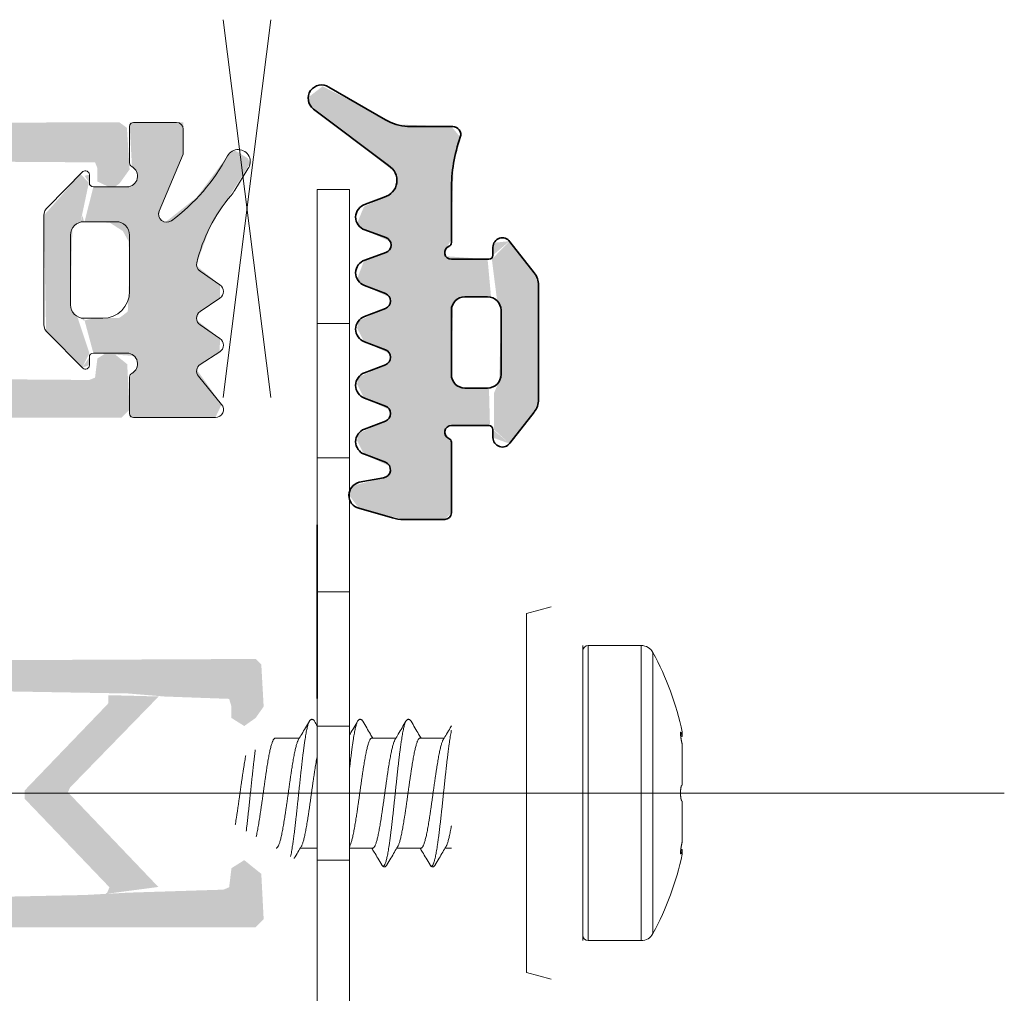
# Model space of a CAD drawing. Header units: millimetres. Extents: x 10199 to 83623, y 33714 to 105138.
# Tile 35 of 41: x 61882 to 61918, y 71080 to 71116. Entities that reach past the tile are written whole.
import ezdxf

# ---------------------------------------------------------------- set-up
doc = ezdxf.new("R2010")
doc.units = ezdxf.units.MM
for name, color, linetype, lineweight, true_color in [('Dimension2', 2, 'Continuous', 9, 0xffff00), ('Gasket', 2, 'Continuous', 9, 0xffff00), ('Hatch gastet', 7, 'Continuous', 9, 0x134c00), ('Hatch plastik', 7, 'Continuous', 9, 0x134c00), ('HatchGasket', 2, 'Continuous', 9, 0xffff00), ('Line', 7, 'Continuous', 9, 0x999999), ('Osevye', 2, 'Continuous', 9, 0xffff00), ('Plastik', 7, 'Continuous', 20, 0x004c00), ('Profile-2', 3, 'Continuous', 35, 0x00ff00), ('Profile_1', 1, 'Continuous', 50, 0xff0000), ('узл_dwg', 7, 'Continuous', 9, 0x767676)]:
    doc.layers.add(name, color=color, linetype=linetype, lineweight=lineweight, true_color=true_color)

# ---------------------------------------------------------------- blocks, each defined once
blk = doc.blocks.new('узл_dwg-3022285-5_14 Примыкание шахты')
at = {"layer": 'Hatch gastet'}
h = blk.add_hatch(color=256, dxfattribs=at)
h.paths.add_polyline_path([(61897.506, 71097.804), (61897.756, 71098.054), (61897.756, 71100.683), (61897.51, 71101.089), (61897.636, 71101.273), (61898.006, 71101.304), (61899.195, 71101.304), (61899.156, 71102.711), (61898.256, 71102.704), (61897.902, 71102.85), (61897.756, 71103.204), (61897.823, 71105.854), (61898.127, 71106.087), (61899.106, 71106.104), (61899.235, 71106.104), (61899.106, 71107.504), (61897.545, 71107.619), (61897.545, 71107.885), (61897.756, 71108.235), (61897.84, 71111.083), (61898.089, 71112.055), (61897.756, 71112.454), (61895.697, 71112.532), (61894.495, 71113.169), (61892.953, 71113.95), (61892.417, 71113.536), (61892.527, 71113.19), (61893.146, 71112.704), (61895.643, 71110.76), (61895.726, 71110.439), (61895.611, 71110.083), (61895.294, 71109.84), (61894.495, 71109.464), (61894.241, 71108.847), (61894.517, 71108.601), (61895.477, 71108.163), (61895.473, 71107.893), (61895.23, 71107.723), (61894.495, 71107.443), (61894.241, 71106.77), (61894.505, 71106.53), (61895.452, 71106.086), (61895.452, 71105.808), (61895.23, 71105.643), (61894.293, 71105.204), (61894.241, 71104.936), (61894.495, 71104.437), (61895.452, 71103.989), (61895.452, 71103.711), (61895.23, 71103.546), (61894.293, 71103.107), (61894.241, 71102.838), (61894.495, 71102.339), (61895.452, 71101.892), (61895.452, 71101.614), (61895.23, 71101.448), (61894.293, 71101.01), (61894.241, 71100.741), (61894.495, 71100.242), (61895.454, 71099.789), (61895.454, 71099.52), (61895.23, 71099.359), (61894.089, 71099.064), (61893.936, 71098.715), (61894.314, 71098.219), (61895.972, 71097.804)])
h.paths.add_polyline_path([(61899.356, 71102.771), (61899.235, 71102.721), (61899.352, 71102.721)])
h.paths.add_polyline_path([(61899.924, 71100.629), (61900.875, 71101.892), (61901.006, 71102.272), (61901.006, 71106.536), (61900.847, 71106.998), (61899.924, 71108.179), (61899.265, 71107.504), (61899.46, 71105.958), (61899.606, 71105.604), (61899.539, 71102.954), (61899.34, 71102.507), (61899.344, 71101.154), (61899.864, 71100.683)])
h.paths.add_polyline_path([(61899.924, 71100.629), (61899.306, 71101.154), (61899.309, 71100.853), (61899.775, 71100.683)])
h.paths.add_polyline_path([(61899.306, 71107.654), (61899.924, 71108.179), (61899.347, 71108.118), (61899.306, 71107.954)])
at = {"layer": 'Hatch plastik'}
h = blk.add_hatch(color=256, dxfattribs=at)
h.paths.add_polyline_path([(61877.556, 71082.604), (61878.725, 71083.55), (61877.499, 71083.199), (61877.549, 71082.676)])
h.paths.add_polyline_path([(61887.053, 71082.604), (61890.456, 71082.604), (61890.756, 71082.904), (61890.668, 71084.592), (61890.032, 71085.104), (61889.556, 71084.804), (61889.468, 71084.092), (61889.256, 71084.004), (61885.713, 71083.892), (61884.078, 71083.804), (61879.765, 71083.712), (61878.725, 71083.523), (61877.556, 71082.604), (61884.785, 71082.604)])
h.paths.add_polyline_path([(61872.385, 71091.387), (61872.689, 71091.154), (61872.756, 71090.704), (61872.756, 71089.704), (61873.256, 71089.204), (61879.785, 71089.221), (61880.156, 71089.704), (61880.223, 71091.154), (61880.302, 71091.415), (61878.927, 71091.496), (61878.956, 71091.154), (61878.868, 71090.492), (61878.656, 71090.404), (61874.044, 71090.492), (61873.956, 71090.704), (61873.956, 71091.586), (61872.506, 71091.402)])
h.paths.add_polyline_path([(61861.056, 71082.604), (61875.356, 71082.666), (61874.021, 71083.587), (61872.256, 71083.804), (61862.406, 71083.871), (61862.173, 71084.175), (61862.156, 71084.304), (61862.156, 71087.055), (61861.866, 71087.682), (61862.156, 71088.204), (61862.223, 71091.154), (61862.527, 71091.387), (61862.656, 71091.404), (61873.256, 71091.512), (61874.256, 71091.739), (61875.356, 71092.604), (61861.056, 71092.604), (61860.756, 71092.304), (61860.678, 71089.518), (61860.405, 71089.426), (61859.556, 71089.604), (61848.651, 71089.564), (61846.549, 71088.311), (61846.29, 71087.863), (61846.29, 71087.345), (61846.549, 71086.897), (61847.317, 71086.414), (61848.937, 71085.604), (61860.156, 71085.707), (61860.622, 71085.738), (61860.756, 71085.487), (61860.756, 71082.904)])
h.paths.add_polyline_path([(61875.356, 71082.666), (61875.356, 71083.275), (61874.187, 71083.55)])
h.paths.add_polyline_path([(61874.068, 71083.608), (61873.956, 71083.871), (61874.068, 71084.735), (61874.256, 71084.804), (61878.868, 71084.716), (61878.956, 71084.504), (61878.949, 71083.621), (61880.406, 71083.871), (61880.173, 71084.175), (61880.156, 71084.804), (61880.156, 71085.504), (61879.656, 71086.004), (61873.127, 71085.987), (61872.756, 71085.504), (61872.689, 71084.054), (61872.61, 71083.793), (61874.021, 71083.614)])
h.paths.add_polyline_path([(61884.857, 71083.844), (61886.829, 71084.104), (61883.455, 71087.638), (61883.541, 71087.816), (61886.841, 71091.205), (61884.967, 71091.254), (61884.967, 71090.954), (61884.707, 71090.68), (61881.844, 71087.703), (61881.844, 71087.392), (61885.006, 71084.092), (61884.92, 71083.892)])
h.paths.add_polyline_path([(61853.964, 71086.404), (61848.801, 71086.481), (61847.166, 71087.526), (61847.244, 71087.816), (61847.306, 71087.864), (61849.015, 71088.804), (61859.955, 71088.726), (61860.41, 71088.446), (61860.72, 71087.876), (61860.715, 71087.293), (61860.405, 71086.755), (61859.867, 71086.445), (61859.556, 71086.404), (61854.356, 71086.404)])
h.paths.add_polyline_path([(61890.032, 71090.104), (61890.456, 71090.404), (61890.756, 71090.828), (61890.668, 71092.392), (61890.456, 71092.604), (61877.556, 71092.542), (61878.891, 71091.621), (61880.656, 71091.404), (61885.713, 71091.316), (61887.053, 71091.204), (61889.468, 71091.116), (61889.556, 71090.828), (61889.556, 71090.404), (61889.892, 71090.192)])
h.paths.add_polyline_path([(61874.187, 71091.658), (61875.413, 71092.009), (61875.356, 71092.604), (61874.256, 71091.714)])
h.paths.add_polyline_path([(61878.725, 71091.658), (61877.556, 71092.542), (61877.556, 71091.933)])
at = {"layer": 'HatchGasket'}
h = blk.add_hatch(color=256, dxfattribs=at)
h.paths.add_polyline_path([(61883.927, 71108.887), (61884.237, 71110.354), (61883.927, 71110.685), (61882.556, 71109.134), (61882.644, 71104.824), (61883.989, 71103.46), (61884.257, 71104.004), (61883.806, 71105.371), (61883.573, 71105.675), (61883.556, 71105.804), (61883.623, 71108.654), (61883.806, 71108.837)])
h.paths.add_polyline_path([(61884.056, 71108.904), (61884.001, 71109.134), (61883.927, 71108.887)])
h.paths.add_polyline_path([(61884.056, 71105.304), (61883.927, 71105.321), (61884.078, 71105.198)])
h.paths.add_polyline_path([(61885.845, 71101.604), (61888.956, 71101.604), (61889.188, 71102.095), (61888.262, 71103.384), (61888.394, 71103.586), (61889.118, 71104.052), (61889.125, 71104.552), (61888.265, 71105.232), (61888.338, 71105.509), (61889.125, 71106.056), (61889.125, 71106.552), (61888.263, 71107.251), (61888.332, 71107.554), (61888.777, 71108.751), (61890.251, 71111.078), (61890.163, 71111.269), (61889.666, 71111.572), (61889.409, 71111.357), (61888.263, 71109.817), (61887.092, 71108.887), (61886.858, 71109.072), (61886.896, 71109.386), (61887.756, 71111.424), (61887.756, 71112.604), (61885.756, 71112.604), (61885.845, 71110.956), (61886.031, 71110.743), (61886.029, 71110.46), (61885.841, 71110.249), (61885.463, 71110.204), (61884.406, 71110.204), (61884.078, 71108.904), (61885.015, 71108.87), (61885.506, 71108.555), (61885.722, 71108.163), (61885.756, 71107.161), (61885.689, 71105.554), (61885.385, 71105.321), (61884.406, 71105.304), (61884.078, 71105.222), (61884.406, 71104.004), (61885.924, 71103.9), (61886.053, 71103.654), (61885.987, 71103.379), (61885.756, 71103.092), (61885.756, 71101.604)])
h.paths.add_polyline_path([(61883.989, 71103.46), (61884.256, 71103.554), (61884.256, 71103.854), (61884.078, 71103.592)])
h.paths.add_polyline_path([(61884.256, 71110.354), (61884.256, 71110.654), (61884.078, 71110.616)])
at = {"layer": 'Plastik', "lineweight": 9}
h = blk.add_hatch(color=256, dxfattribs=at)
h.paths.add_polyline_path([(61865.818, 71103.542), (61866.03, 71103.454), (61866.356, 71103.654), (61866.356, 71103.854), (61866.03, 71103.665)])
h.paths.add_polyline_path([(61870.256, 71093.604), (61870.556, 71093.904), (61870.644, 71101.516), (61870.856, 71101.604), (61872.268, 71101.516), (61872.356, 71101.304), (61872.356, 71093.904), (61872.656, 71093.604), (61873.456, 71093.604), (61873.756, 71093.904), (61873.756, 71097.055), (61873.466, 71097.682), (61873.756, 71098.153), (61873.844, 71101.516), (61874.056, 71101.604), (61885.456, 71101.604), (61885.756, 71101.904), (61885.668, 71103.592), (61885.032, 71104.104), (61884.556, 71103.804), (61884.468, 71103.092), (61884.256, 71103.004), (61871.156, 71103.104), (61869.076, 71105.054), (61865.056, 71105.054), (61864.856, 71104.628), (61864.944, 71104.416), (61865.818, 71103.542), (61866.556, 71104.054), (61868.597, 71103.966), (61869.269, 71103.152), (61869.128, 71103.011), (61868.699, 71103.004), (61868.056, 71103.004), (61867.756, 71102.704), (61867.756, 71101.904), (61868.065, 71101.604), (61869.076, 71101.506), (61869.156, 71101.304), (61869.156, 71093.904), (61869.456, 71093.604)])
h.paths.add_polyline_path([(61878.195, 71103.014), (61880.168, 71103.092), (61878.156, 71105.228), (61878.156, 71106.555), (61877.866, 71107.182), (61878.156, 71107.653), (61878.258, 71109.206), (61880.168, 71111.194), (61878.33, 71111.116), (61878.407, 71110.826), (61878.33, 71110.692), (61876.756, 71108.994), (61876.844, 71105.002), (61878.418, 71103.304), (61878.268, 71103.044)])
h.paths.add_polyline_path([(61868.056, 71112.604), (61867.756, 71112.304), (61867.756, 71111.504), (61868.065, 71111.204), (61869.076, 71111.265), (61868.065, 71112.592)])
h.paths.add_polyline_path([(61865.818, 71110.666), (61866.356, 71110.354), (61866.356, 71110.554), (61866.03, 71110.754)])
h.paths.add_polyline_path([(61865.056, 71109.154), (61869.306, 71109.254), (61871.38, 71111.204), (61884.468, 71111.116), (61884.556, 71110.904), (61884.556, 71110.404), (61885.115, 71110.139), (61885.385, 71110.333), (61885.756, 71110.853), (61885.656, 71112.404), (61885.385, 71112.604), (61868.065, 71112.593), (61869.249, 71110.904), (61868.597, 71110.242), (61868.385, 71110.154), (61866.383, 71110.254), (61865.818, 71110.666), (61864.856, 71109.58), (61864.944, 71109.393)])
at = {"lineweight": 9}
for p, q in [((61893.956, 71110.104), (61892.756, 71110.104)), ((61892.756, 71090.104), (61893.956, 71090.104)), ((61892.756, 71085.104), (61893.956, 71085.104))]:
    blk.add_line(p, q, dxfattribs=at)
at = {"lineweight": 9, "flags": 128}
blk.add_lwpolyline([(61892.756, 71065.104), (61893.956, 71065.104), (61892.756, 71065.104), (61892.756, 71110.104), (61893.956, 71110.104), (61893.956, 71065.104), (61892.756, 71065.104), (61893.956, 71065.104)], dxfattribs=at)
for points in [[(61893.956, 71105.104), (61892.756, 71105.104)], [(61893.956, 71100.104), (61892.756, 71100.104)], [(61893.956, 71095.104), (61892.756, 71095.104), (61893.956, 71095.104), (61892.756, 71095.104)]]:
    blk.add_lwpolyline(points, close=True, dxfattribs=at)
at = {"layer": 'Dimension2'}
for p, q in [((61902.656, 71082.104), (61902.656, 71093.104)), ((61902.656, 71082.304), (61902.656, 71092.904)), ((61905.272, 71082.365), (61905.272, 71092.843)), ((61891.189, 71089.654), (61892.089, 71089.654)), ((61894.789, 71089.654), (61895.689, 71089.654)), ((61896.589, 71089.654), (61897.489, 71089.654)), ((61892.123, 71085.554), (61892.756, 71085.554)), ((61893.956, 71085.554), (61894.823, 71085.554)), ((61895.723, 71085.554), (61896.623, 71085.554)), ((61897.523, 71085.554), (61897.756, 71085.554))]:
    blk.add_line(p, q, dxfattribs=at)
at = {"layer": 'Dimension2', "flags": 128}
for points in [[(61901.479, 71080.666), (61900.556, 71080.912), (61900.556, 71094.296), (61901.479, 71094.542)], [(61906.366, 71089.882), (61906.366, 71089.71), (61906.31, 71089.706)], [(61906.366, 71087.903), (61906.362, 71087.904), (61906.359, 71087.903), (61906.366, 71089.41)], [(61906.366, 71087.305), (61906.359, 71087.305), (61906.366, 71087.305), (61906.366, 71085.798)], [(61906.366, 71085.326), (61906.366, 71085.498), (61906.31, 71085.502)]]:
    blk.add_lwpolyline(points, dxfattribs=at)
blk.add_lwpolyline([(61904.832, 71093.104), (61902.856, 71093.104), (61902.856, 71082.104), (61904.832, 71082.104)], close=True, dxfattribs=at)
at = {"layer": 'Dimension2'}
for centre, radius, start, end in [((61902.856, 71092.904), 0.2, 90, 180), ((61904.832, 71092.604), 0.5, 28.5807, 90), ((61895.654, 71087.604), 10.952, 12.007, 28.5807), ((61895.654, 71087.604), 10.952, 331.4193, 347.993), ((61902.856, 71082.304), 0.2, 180, 270), ((61904.832, 71082.604), 0.5, 270, 331.4193)]:
    blk.add_arc(centre, radius, start, end, dxfattribs=at)
for points, knots in [([(61891.761, 71085.235), (61891.761, 71085.238), (61891.768, 71085.27), (61891.781, 71085.334), (61891.799, 71085.431), (61891.816, 71085.537), (61891.834, 71085.65), (61891.851, 71085.771), (61891.869, 71085.898), (61891.887, 71086.032), (61891.904, 71086.172), (61891.922, 71086.318), (61891.94, 71086.469), (61891.957, 71086.623), (61891.975, 71086.782), (61891.993, 71086.944), (61892.01, 71087.108), (61892.028, 71087.274), (61892.046, 71087.441), (61892.063, 71087.609), (61892.081, 71087.777), (61892.099, 71087.944), (61892.116, 71088.11), (61892.134, 71088.274), (61892.152, 71088.436), (61892.169, 71088.594), (61892.187, 71088.749), (61892.204, 71088.899), (61892.222, 71089.044), (61892.24, 71089.184), (61892.257, 71089.318), (61892.275, 71089.445), (61892.293, 71089.565), (61892.31, 71089.678), (61892.328, 71089.783), (61892.346, 71089.879), (61892.363, 71089.967), (61892.381, 71090.046), (61892.398, 71090.116), (61892.416, 71090.176), (61892.433, 71090.226), (61892.448, 71090.261), (61892.458, 71090.28), (61892.461, 71090.285)], [0.468528, 0.468528, 0.468528, 0.468528, 0.476677, 0.566912, 0.665656, 0.772568, 0.887269, 1.009343, 1.138346, 1.273799, 1.415203, 1.562028, 1.713727, 1.86973, 2.029453, 2.192295, 2.357643, 2.524873, 2.693357, 2.862459, 3.031541, 3.199966, 3.367099, 3.532311, 3.694978, 3.854489, 4.010245, 4.16166, 4.308168, 4.44922, 4.584291, 4.712881, 4.834514, 4.948747, 5.055168, 5.153398, 5.2431, 5.323979, 5.395794, 5.458363, 5.511591, 5.555508, 5.573654, 5.573654, 5.573654, 5.573654]), ([(61892.055, 71089.596), (61892.096, 71089.665), (61892.182, 71089.811), (61892.318, 71090.041), (61892.412, 71090.202), (61892.461, 71090.285)], [0, 0, 0, 0, 0.2394018, 0.5097844, 0.7993247, 0.7993247, 0.7993247, 0.7993247]), ([(61892.461, 71090.285), (61892.465, 71090.291), (61892.474, 71090.305), (61892.49, 71090.325), (61892.51, 71090.341), (61892.533, 71090.352), (61892.558, 71090.355), (61892.583, 71090.351), (61892.605, 71090.339), (61892.625, 71090.322), (61892.64, 71090.303), (61892.648, 71090.29), (61892.651, 71090.285)], [0, 0, 0, 0, 0.0227023, 0.0496547, 0.0750704, 0.1001644, 0.1249587, 0.1496993, 0.1747254, 0.2001785, 0.2273542, 0.2457499, 0.2457499, 0.2457499, 0.2457499]), ([(61893.956, 71088.476), (61893.96, 71088.516), (61893.971, 71088.607), (61893.987, 71088.749), (61894.004, 71088.899), (61894.022, 71089.044), (61894.04, 71089.184), (61894.057, 71089.318), (61894.075, 71089.445), (61894.093, 71089.565), (61894.11, 71089.678), (61894.128, 71089.783), (61894.146, 71089.879), (61894.163, 71089.967), (61894.181, 71090.046), (61894.198, 71090.116), (61894.216, 71090.176), (61894.233, 71090.226), (61894.248, 71090.261), (61894.258, 71090.28), (61894.261, 71090.285)], [3.734115, 3.734115, 3.734115, 3.734115, 3.854489, 4.010245, 4.16166, 4.308168, 4.44922, 4.584291, 4.712881, 4.834514, 4.948747, 5.055168, 5.153398, 5.2431, 5.323979, 5.395794, 5.458363, 5.511591, 5.555508, 5.573654, 5.573654, 5.573654, 5.573654]), ([(61893.956, 71089.767), (61893.963, 71089.779), (61894.016, 71089.868), (61894.118, 71090.041), (61894.212, 71090.202), (61894.261, 71090.285)], [0.1981565, 0.1981565, 0.1981565, 0.1981565, 0.2394018, 0.5097844, 0.7993247, 0.7993247, 0.7993247, 0.7993247]), ([(61894.261, 71090.285), (61894.265, 71090.291), (61894.274, 71090.305), (61894.29, 71090.325), (61894.31, 71090.341), (61894.333, 71090.352), (61894.358, 71090.355), (61894.383, 71090.351), (61894.405, 71090.339), (61894.425, 71090.322), (61894.44, 71090.303), (61894.448, 71090.29), (61894.451, 71090.285)], [0, 0, 0, 0, 0.0227023, 0.0496547, 0.0750704, 0.1001644, 0.1249587, 0.1496993, 0.1747254, 0.2001785, 0.2273542, 0.2457499, 0.2457499, 0.2457499, 0.2457499]), ([(61894.451, 71090.285), (61894.5, 71090.202), (61894.595, 71090.04), (61894.719, 71089.83), (61894.794, 71089.703), (61894.823, 71089.654)], [0, 0, 0, 0, 0.2900496, 0.5604344, 0.7324479, 0.7324479, 0.7324479, 0.7324479]), ([(61895.161, 71084.923), (61895.163, 71084.919), (61895.17, 71084.908), (61895.183, 71084.892), (61895.202, 71084.879), (61895.222, 71084.878), (61895.241, 71084.891), (61895.259, 71084.912), (61895.276, 71084.944), (61895.293, 71084.985), (61895.311, 71085.036), (61895.328, 71085.096), (61895.346, 71085.167), (61895.363, 71085.246), (61895.381, 71085.334), (61895.399, 71085.431), (61895.416, 71085.537), (61895.434, 71085.65), (61895.451, 71085.771), (61895.469, 71085.898), (61895.487, 71086.032), (61895.504, 71086.172), (61895.522, 71086.318), (61895.54, 71086.469), (61895.557, 71086.623), (61895.575, 71086.782), (61895.593, 71086.944), (61895.61, 71087.108), (61895.628, 71087.274), (61895.646, 71087.441), (61895.663, 71087.609), (61895.681, 71087.777), (61895.699, 71087.944), (61895.716, 71088.11), (61895.734, 71088.274), (61895.752, 71088.436), (61895.769, 71088.594), (61895.787, 71088.749), (61895.804, 71088.899), (61895.822, 71089.044), (61895.84, 71089.184), (61895.857, 71089.318), (61895.875, 71089.445), (61895.893, 71089.565), (61895.91, 71089.678), (61895.928, 71089.783), (61895.946, 71089.879), (61895.963, 71089.967), (61895.981, 71090.046), (61895.998, 71090.116), (61896.016, 71090.176), (61896.033, 71090.226), (61896.048, 71090.261), (61896.058, 71090.28), (61896.061, 71090.285)], [0, 0, 0, 0, 0.012814, 0.040312, 0.060992, 0.078686, 0.099034, 0.126035, 0.161439, 0.205924, 0.259728, 0.322869, 0.395247, 0.476677, 0.566912, 0.665656, 0.772568, 0.887269, 1.009343, 1.138346, 1.273799, 1.415203, 1.562028, 1.713727, 1.86973, 2.029453, 2.192295, 2.357643, 2.524873, 2.693357, 2.862459, 3.031541, 3.199966, 3.367099, 3.532311, 3.694978, 3.854489, 4.010245, 4.16166, 4.308168, 4.44922, 4.584291, 4.712881, 4.834514, 4.948747, 5.055168, 5.153398, 5.2431, 5.323979, 5.395794, 5.458363, 5.511591, 5.555508, 5.573654, 5.573654, 5.573654, 5.573654]), ([(61895.655, 71089.596), (61895.696, 71089.665), (61895.782, 71089.811), (61895.918, 71090.041), (61896.012, 71090.202), (61896.061, 71090.285)], [0, 0, 0, 0, 0.2394018, 0.5097844, 0.7993247, 0.7993247, 0.7993247, 0.7993247]), ([(61896.061, 71090.285), (61896.065, 71090.291), (61896.074, 71090.305), (61896.09, 71090.325), (61896.11, 71090.341), (61896.133, 71090.352), (61896.158, 71090.355), (61896.183, 71090.351), (61896.205, 71090.339), (61896.225, 71090.322), (61896.24, 71090.303), (61896.248, 71090.29), (61896.251, 71090.285)], [0, 0, 0, 0, 0.0227023, 0.0496547, 0.0750704, 0.1001644, 0.1249587, 0.1496993, 0.1747254, 0.2001785, 0.2273542, 0.2457499, 0.2457499, 0.2457499, 0.2457499]), ([(61896.251, 71090.285), (61896.3, 71090.202), (61896.395, 71090.04), (61896.519, 71089.83), (61896.594, 71089.703), (61896.623, 71089.654)], [0, 0, 0, 0, 0.2900496, 0.5604344, 0.7324479, 0.7324479, 0.7324479, 0.7324479]), ([(61897.455, 71089.596), (61897.496, 71089.665), (61897.582, 71089.811), (61897.683, 71089.981), (61897.742, 71090.082), (61897.756, 71090.106)], [0, 0, 0, 0, 0.2394018, 0.5097844, 0.5918425, 0.5918425, 0.5918425, 0.5918425]), ([(61891.189, 71089.654), (61891.183, 71089.654), (61891.168, 71089.65), (61891.149, 71089.636), (61891.131, 71089.613), (61891.112, 71089.582), (61891.094, 71089.543), (61891.075, 71089.496), (61891.057, 71089.44), (61891.038, 71089.377), (61891.019, 71089.306), (61891.001, 71089.228), (61890.982, 71089.143), (61890.963, 71089.052), (61890.945, 71088.954), (61890.926, 71088.85), (61890.907, 71088.741), (61890.889, 71088.628), (61890.87, 71088.51), (61890.851, 71088.388), (61890.833, 71088.262), (61890.814, 71088.134), (61890.795, 71088.003), (61890.776, 71087.871), (61890.758, 71087.738), (61890.739, 71087.604), (61890.72, 71087.47), (61890.702, 71087.337), (61890.683, 71087.205), (61890.664, 71087.074), (61890.646, 71086.946), (61890.627, 71086.821), (61890.608, 71086.699), (61890.589, 71086.581), (61890.571, 71086.467), (61890.552, 71086.358), (61890.533, 71086.254), (61890.515, 71086.156), (61890.496, 71086.065), (61890.483, 71086.006), (61890.476, 71085.977), (61890.476, 71085.977)], [0, 0, 0, 0, 0.019246, 0.042139, 0.070908, 0.106662, 0.149827, 0.200622, 0.259144, 0.325196, 0.398449, 0.478769, 0.565844, 0.659463, 0.759137, 0.864482, 0.975191, 1.090588, 1.210298, 1.333846, 1.460976, 1.590972, 1.723011, 1.856548, 1.991334, 2.126662, 2.261991, 2.396777, 2.530366, 2.662338, 2.791986, 2.918926, 3.042453, 3.162167, 3.27778, 3.388621, 3.494012, 3.593655, 3.687196, 3.774367, 3.775356, 3.775356, 3.775356, 3.775356]), ([(61894.789, 71089.654), (61894.783, 71089.654), (61894.768, 71089.65), (61894.749, 71089.636), (61894.731, 71089.613), (61894.712, 71089.582), (61894.694, 71089.543), (61894.675, 71089.496), (61894.657, 71089.44), (61894.638, 71089.377), (61894.619, 71089.306), (61894.601, 71089.228), (61894.582, 71089.143), (61894.563, 71089.052), (61894.545, 71088.954), (61894.526, 71088.85), (61894.507, 71088.741), (61894.489, 71088.628), (61894.47, 71088.51), (61894.451, 71088.388), (61894.433, 71088.262), (61894.414, 71088.134), (61894.395, 71088.003), (61894.376, 71087.871), (61894.358, 71087.738), (61894.339, 71087.604), (61894.32, 71087.47), (61894.302, 71087.337), (61894.283, 71087.205), (61894.264, 71087.074), (61894.246, 71086.946), (61894.227, 71086.821), (61894.208, 71086.699), (61894.189, 71086.581), (61894.171, 71086.467), (61894.152, 71086.358), (61894.133, 71086.254), (61894.115, 71086.156), (61894.096, 71086.065), (61894.077, 71085.98), (61894.059, 71085.902), (61894.04, 71085.831), (61894.021, 71085.768), (61894.003, 71085.712), (61893.984, 71085.665), (61893.969, 71085.632), (61893.96, 71085.616), (61893.957, 71085.612)], [0, 0, 0, 0, 0.019246, 0.042139, 0.070908, 0.106662, 0.149827, 0.200622, 0.259144, 0.325196, 0.398449, 0.478769, 0.565844, 0.659463, 0.759137, 0.864482, 0.975191, 1.090588, 1.210298, 1.333846, 1.460976, 1.590972, 1.723011, 1.856548, 1.991334, 2.126662, 2.261991, 2.396777, 2.530366, 2.662338, 2.791986, 2.918926, 3.042453, 3.162167, 3.27778, 3.388621, 3.494012, 3.593655, 3.687196, 3.774367, 3.854749, 3.928005, 3.994015, 4.052467, 4.103289, 4.146498, 4.160767, 4.160767, 4.160767, 4.160767]), ([(61896.589, 71089.654), (61896.583, 71089.654), (61896.568, 71089.65), (61896.549, 71089.636), (61896.531, 71089.613), (61896.512, 71089.582), (61896.494, 71089.543), (61896.475, 71089.496), (61896.457, 71089.44), (61896.438, 71089.377), (61896.419, 71089.306), (61896.401, 71089.228), (61896.382, 71089.143), (61896.363, 71089.052), (61896.345, 71088.954), (61896.326, 71088.85), (61896.307, 71088.741), (61896.289, 71088.628), (61896.27, 71088.51), (61896.251, 71088.388), (61896.233, 71088.262), (61896.214, 71088.134), (61896.195, 71088.003), (61896.176, 71087.871), (61896.158, 71087.738), (61896.139, 71087.604), (61896.12, 71087.47), (61896.102, 71087.337), (61896.083, 71087.205), (61896.064, 71087.074), (61896.046, 71086.946), (61896.027, 71086.821), (61896.008, 71086.699), (61895.989, 71086.581), (61895.971, 71086.467), (61895.952, 71086.358), (61895.933, 71086.254), (61895.915, 71086.156), (61895.896, 71086.065), (61895.877, 71085.98), (61895.859, 71085.902), (61895.84, 71085.831), (61895.821, 71085.768), (61895.803, 71085.712), (61895.784, 71085.665), (61895.769, 71085.632), (61895.76, 71085.616), (61895.757, 71085.612)], [0, 0, 0, 0, 0.019246, 0.042139, 0.070908, 0.106662, 0.149827, 0.200622, 0.259144, 0.325196, 0.398449, 0.478769, 0.565844, 0.659463, 0.759137, 0.864482, 0.975191, 1.090588, 1.210298, 1.333846, 1.460976, 1.590972, 1.723011, 1.856548, 1.991334, 2.126662, 2.261991, 2.396777, 2.530366, 2.662338, 2.791986, 2.918926, 3.042453, 3.162167, 3.27778, 3.388621, 3.494012, 3.593655, 3.687196, 3.774367, 3.854749, 3.928005, 3.994015, 4.052467, 4.103289, 4.146498, 4.160767, 4.160767, 4.160767, 4.160767]), ([(61897.485, 71087.819), (61897.491, 71087.875), (61897.503, 71087.986), (61897.521, 71088.152), (61897.538, 71088.315), (61897.556, 71088.476), (61897.574, 71088.633), (61897.591, 71088.787), (61897.609, 71088.936), (61897.627, 71089.08), (61897.644, 71089.218), (61897.662, 71089.35), (61897.679, 71089.476), (61897.697, 71089.594), (61897.715, 71089.705), (61897.732, 71089.808), (61897.746, 71089.882), (61897.754, 71089.923), (61897.756, 71089.931)], [0, 0, 0, 0, 0.168162, 0.334874, 0.499509, 0.661445, 0.820075, 0.974802, 1.125045, 1.270242, 1.40985, 1.543349, 1.670246, 1.790074, 1.902395, 2.006805, 2.102937, 2.130067, 2.130067, 2.130067, 2.130067]), ([(61906.308, 71089.873), (61906.308, 71089.873), (61906.306, 71089.873), (61906.304, 71089.871), (61906.302, 71089.865), (61906.3, 71089.857), (61906.3, 71089.846), (61906.299, 71089.832), (61906.3, 71089.815), (61906.301, 71089.796), (61906.302, 71089.774), (61906.305, 71089.751), (61906.308, 71089.725), (61906.311, 71089.698), (61906.315, 71089.67), (61906.319, 71089.641), (61906.324, 71089.611), (61906.33, 71089.58), (61906.335, 71089.55), (61906.341, 71089.52), (61906.348, 71089.49), (61906.354, 71089.462), (61906.36, 71089.435), (61906.364, 71089.418), (61906.366, 71089.41)], [0, 0, 0, 0, 0.0003379, 0.0039143, 0.0095868, 0.0179765, 0.0292196, 0.043248, 0.0599623, 0.0792281, 0.1008179, 0.1245903, 0.1502222, 0.1775477, 0.2062054, 0.2359641, 0.2664843, 0.2974284, 0.3285288, 0.3593894, 0.3896551, 0.4187096, 0.4461334, 0.4714432, 0.4714432, 0.4714432, 0.4714432]), ([(61906.366, 71089.71), (61906.364, 71089.718), (61906.36, 71089.734), (61906.354, 71089.759), (61906.348, 71089.781), (61906.342, 71089.802), (61906.336, 71089.821), (61906.33, 71089.836), (61906.325, 71089.85), (61906.32, 71089.86), (61906.316, 71089.867), (61906.312, 71089.872), (61906.309, 71089.873), (61906.308, 71089.873)], [0, 0, 0, 0, 0.0258025, 0.0508782, 0.0745734, 0.0964378, 0.1159592, 0.1329248, 0.1471474, 0.1585551, 0.1670985, 0.1728791, 0.1761971, 0.1761971, 0.1761971, 0.1761971]), ([(61891.223, 71085.554), (61891.229, 71085.554), (61891.244, 71085.558), (61891.263, 71085.572), (61891.281, 71085.595), (61891.3, 71085.626), (61891.318, 71085.665), (61891.337, 71085.712), (61891.355, 71085.768), (61891.374, 71085.831), (61891.393, 71085.902), (61891.411, 71085.98), (61891.43, 71086.065), (61891.449, 71086.156), (61891.467, 71086.254), (61891.486, 71086.358), (61891.505, 71086.467), (61891.523, 71086.581), (61891.542, 71086.699), (61891.561, 71086.821), (61891.579, 71086.946), (61891.598, 71087.074), (61891.617, 71087.205), (61891.636, 71087.337), (61891.654, 71087.47), (61891.673, 71087.604), (61891.692, 71087.738), (61891.71, 71087.871), (61891.729, 71088.003), (61891.748, 71088.134), (61891.767, 71088.262), (61891.785, 71088.388), (61891.804, 71088.51), (61891.823, 71088.628), (61891.841, 71088.741), (61891.86, 71088.85), (61891.879, 71088.954), (61891.897, 71089.052), (61891.916, 71089.143), (61891.935, 71089.228), (61891.953, 71089.306), (61891.972, 71089.377), (61891.991, 71089.44), (61892.009, 71089.496), (61892.028, 71089.543), (61892.043, 71089.576), (61892.053, 71089.592), (61892.055, 71089.596)], [0, 0, 0, 0, 0.019237, 0.042154, 0.071012, 0.106839, 0.150048, 0.20087, 0.259322, 0.325332, 0.398587, 0.47897, 0.566141, 0.659682, 0.759325, 0.864716, 0.975557, 1.09117, 1.210884, 1.334411, 1.461351, 1.590999, 1.722971, 1.85656, 1.991346, 2.126674, 2.262003, 2.396789, 2.530326, 2.662365, 2.792361, 2.919491, 3.043039, 3.162749, 3.278146, 3.388855, 3.4942, 3.593874, 3.687493, 3.774568, 3.854888, 3.928141, 3.994193, 4.052715, 4.10351, 4.146675, 4.160767, 4.160767, 4.160767, 4.160767]), ([(61894.823, 71085.554), (61894.829, 71085.554), (61894.844, 71085.558), (61894.863, 71085.572), (61894.881, 71085.595), (61894.9, 71085.626), (61894.918, 71085.665), (61894.937, 71085.712), (61894.955, 71085.768), (61894.974, 71085.831), (61894.993, 71085.902), (61895.011, 71085.98), (61895.03, 71086.065), (61895.049, 71086.156), (61895.067, 71086.254), (61895.086, 71086.358), (61895.105, 71086.467), (61895.123, 71086.581), (61895.142, 71086.699), (61895.161, 71086.821), (61895.179, 71086.946), (61895.198, 71087.074), (61895.217, 71087.205), (61895.236, 71087.337), (61895.254, 71087.47), (61895.273, 71087.604), (61895.292, 71087.738), (61895.31, 71087.871), (61895.329, 71088.003), (61895.348, 71088.134), (61895.367, 71088.262), (61895.385, 71088.388), (61895.404, 71088.51), (61895.423, 71088.628), (61895.441, 71088.741), (61895.46, 71088.85), (61895.479, 71088.954), (61895.497, 71089.052), (61895.516, 71089.143), (61895.535, 71089.228), (61895.553, 71089.306), (61895.572, 71089.377), (61895.591, 71089.44), (61895.609, 71089.496), (61895.628, 71089.543), (61895.643, 71089.576), (61895.653, 71089.592), (61895.655, 71089.596)], [0, 0, 0, 0, 0.019237, 0.042154, 0.071012, 0.106839, 0.150048, 0.20087, 0.259322, 0.325332, 0.398587, 0.47897, 0.566141, 0.659682, 0.759325, 0.864716, 0.975557, 1.09117, 1.210884, 1.334411, 1.461351, 1.590999, 1.722971, 1.85656, 1.991346, 2.126674, 2.262003, 2.396789, 2.530326, 2.662365, 2.792361, 2.919491, 3.043039, 3.162749, 3.278146, 3.388855, 3.4942, 3.593874, 3.687493, 3.774568, 3.854888, 3.928141, 3.994193, 4.052715, 4.10351, 4.146675, 4.160767, 4.160767, 4.160767, 4.160767]), ([(61897.096, 71087.766), (61897.102, 71087.81), (61897.114, 71087.898), (61897.133, 71088.028), (61897.151, 71088.157), (61897.17, 71088.284), (61897.188, 71088.407), (61897.207, 71088.528), (61897.225, 71088.644), (61897.244, 71088.756), (61897.262, 71088.863), (61897.281, 71088.965), (61897.299, 71089.062), (61897.318, 71089.152), (61897.336, 71089.236), (61897.355, 71089.312), (61897.373, 71089.382), (61897.392, 71089.444), (61897.41, 71089.499), (61897.429, 71089.545), (61897.444, 71089.577), (61897.453, 71089.593), (61897.455, 71089.596)], [0, 0, 0, 0, 0.133297, 0.265446, 0.395847, 0.523907, 0.649187, 0.771051, 0.889167, 1.002884, 1.11189, 1.215618, 1.313703, 1.405971, 1.491911, 1.571029, 1.643047, 1.707867, 1.765371, 1.81541, 1.857911, 1.87062, 1.87062, 1.87062, 1.87062]), ([(61889.698, 71086.426), (61889.7, 71086.439), (61889.709, 71086.49), (61889.723, 71086.581), (61889.742, 71086.699), (61889.761, 71086.821), (61889.779, 71086.946), (61889.798, 71087.074), (61889.817, 71087.205), (61889.836, 71087.337), (61889.854, 71087.47), (61889.873, 71087.604), (61889.892, 71087.738), (61889.91, 71087.871), (61889.929, 71088.003), (61889.948, 71088.134), (61889.967, 71088.262), (61889.985, 71088.388), (61890.004, 71088.51), (61890.023, 71088.628), (61890.041, 71088.741), (61890.06, 71088.85), (61890.076, 71088.939), (61890.086, 71088.99), (61890.089, 71089.008)], [0.936001, 0.936001, 0.936001, 0.936001, 0.975557, 1.09117, 1.210884, 1.334411, 1.461351, 1.590999, 1.722971, 1.85656, 1.991346, 2.126674, 2.262003, 2.396789, 2.530326, 2.662365, 2.792361, 2.919491, 3.043039, 3.162749, 3.278146, 3.388855, 3.4942, 3.546936, 3.546936, 3.546936, 3.546936]), ([(61890.106, 71086.19), (61890.112, 71086.232), (61890.123, 71086.325), (61890.14, 71086.469), (61890.157, 71086.623), (61890.175, 71086.782), (61890.193, 71086.944), (61890.21, 71087.108), (61890.228, 71087.274), (61890.246, 71087.441), (61890.263, 71087.609), (61890.281, 71087.777), (61890.299, 71087.944), (61890.316, 71088.11), (61890.334, 71088.274), (61890.352, 71088.436), (61890.369, 71088.594), (61890.387, 71088.749), (61890.404, 71088.899), (61890.422, 71089.044), (61890.435, 71089.148), (61890.442, 71089.204), (61890.444, 71089.212)], [1.434978, 1.434978, 1.434978, 1.434978, 1.562028, 1.713727, 1.86973, 2.029453, 2.192295, 2.357643, 2.524873, 2.693357, 2.862459, 3.031541, 3.199966, 3.367099, 3.532311, 3.694978, 3.854489, 4.010245, 4.16166, 4.308168, 4.44922, 4.475709, 4.475709, 4.475709, 4.475709]), ([(61892.756, 71089.012), (61892.752, 71088.994), (61892.742, 71088.94), (61892.726, 71088.85), (61892.707, 71088.741), (61892.689, 71088.628), (61892.67, 71088.51), (61892.651, 71088.388), (61892.633, 71088.262), (61892.614, 71088.134), (61892.595, 71088.003), (61892.576, 71087.871), (61892.558, 71087.738), (61892.539, 71087.604), (61892.52, 71087.47), (61892.502, 71087.337), (61892.483, 71087.205), (61892.464, 71087.074), (61892.446, 71086.946), (61892.427, 71086.821), (61892.408, 71086.699), (61892.389, 71086.581), (61892.371, 71086.467), (61892.352, 71086.358), (61892.333, 71086.254), (61892.315, 71086.156), (61892.296, 71086.065), (61892.277, 71085.98), (61892.259, 71085.902), (61892.24, 71085.831), (61892.221, 71085.768), (61892.203, 71085.712), (61892.184, 71085.665), (61892.169, 71085.632), (61892.16, 71085.616), (61892.157, 71085.612)], [0.701447, 0.701447, 0.701447, 0.701447, 0.759137, 0.864482, 0.975191, 1.090588, 1.210298, 1.333846, 1.460976, 1.590972, 1.723011, 1.856548, 1.991334, 2.126662, 2.261991, 2.396777, 2.530366, 2.662338, 2.791986, 2.918926, 3.042453, 3.162167, 3.27778, 3.388621, 3.494012, 3.593655, 3.687196, 3.774367, 3.854749, 3.928005, 3.994015, 4.052467, 4.103289, 4.146498, 4.160767, 4.160767, 4.160767, 4.160767]), ([(61896.961, 71084.923), (61896.965, 71084.917), (61896.973, 71084.904), (61896.987, 71084.888), (61897.007, 71084.877), (61897.027, 71084.881), (61897.046, 71084.895), (61897.063, 71084.919), (61897.08, 71084.953), (61897.098, 71084.997), (61897.115, 71085.05), (61897.133, 71085.113), (61897.15, 71085.185), (61897.168, 71085.267), (61897.185, 71085.358), (61897.203, 71085.457), (61897.221, 71085.564), (61897.238, 71085.679), (61897.256, 71085.802), (61897.274, 71085.931), (61897.291, 71086.067), (61897.309, 71086.208), (61897.326, 71086.355), (61897.344, 71086.507), (61897.362, 71086.663), (61897.379, 71086.822), (61897.397, 71086.984), (61897.415, 71087.149), (61897.432, 71087.316), (61897.45, 71087.483), (61897.468, 71087.651), (61897.479, 71087.763), (61897.485, 71087.819)], [0, 0, 0, 0, 0.020046, 0.045626, 0.065092, 0.082927, 0.104669, 0.133662, 0.171292, 0.218091, 0.274229, 0.339688, 0.414344, 0.497997, 0.590385, 0.691201, 0.800093, 0.916674, 1.04052, 1.171178, 1.308164, 1.450971, 1.599064, 1.751891, 1.908878, 2.069436, 2.232961, 2.398837, 2.56644, 2.735138, 2.904294, 3.073272, 3.073272, 3.073272, 3.073272]), ([(61906.362, 71087.904), (61906.362, 71087.904), (61906.359, 71087.904), (61906.353, 71087.902), (61906.347, 71087.896), (61906.341, 71087.887), (61906.335, 71087.875), (61906.329, 71087.86), (61906.324, 71087.843), (61906.319, 71087.823), (61906.315, 71087.801), (61906.311, 71087.777), (61906.307, 71087.751), (61906.304, 71087.724), (61906.302, 71087.695), (61906.301, 71087.665), (61906.3, 71087.635), (61906.299, 71087.604), (61906.3, 71087.573), (61906.301, 71087.543), (61906.302, 71087.513), (61906.304, 71087.485), (61906.307, 71087.457), (61906.311, 71087.431), (61906.315, 71087.407), (61906.319, 71087.385), (61906.324, 71087.365), (61906.329, 71087.348), (61906.335, 71087.333), (61906.341, 71087.321), (61906.347, 71087.312), (61906.353, 71087.306), (61906.359, 71087.304), (61906.362, 71087.304), (61906.362, 71087.304)], [0, 0, 0, 0, 0.0018687, 0.0085504, 0.0169207, 0.0275553, 0.0406836, 0.0563521, 0.0744575, 0.0949124, 0.1175397, 0.1420959, 0.1684103, 0.1961368, 0.2251098, 0.2549332, 0.2854077, 0.3161649, 0.346922, 0.3773981, 0.4072244, 0.4361993, 0.4639317, 0.4902487, 0.5148123, 0.5374443, 0.5579072, 0.5760209, 0.5916959, 0.6048339, 0.6154799, 0.6238605, 0.6305515, 0.6324257, 0.6324257, 0.6324257, 0.6324257]), ([(61896.623, 71085.554), (61896.629, 71085.554), (61896.644, 71085.558), (61896.663, 71085.572), (61896.682, 71085.595), (61896.7, 71085.627), (61896.719, 71085.667), (61896.738, 71085.715), (61896.756, 71085.771), (61896.775, 71085.835), (61896.794, 71085.907), (61896.813, 71085.986), (61896.832, 71086.073), (61896.85, 71086.166), (61896.869, 71086.265), (61896.888, 71086.37), (61896.907, 71086.48), (61896.926, 71086.596), (61896.945, 71086.715), (61896.964, 71086.839), (61896.982, 71086.966), (61897.001, 71087.095), (61897.02, 71087.227), (61897.039, 71087.361), (61897.058, 71087.495), (61897.077, 71087.631), (61897.089, 71087.721), (61897.096, 71087.766)], [0, 0, 0, 0, 0.019417, 0.042564, 0.071712, 0.10798, 0.151802, 0.203397, 0.262687, 0.329637, 0.403956, 0.48545, 0.574001, 0.669149, 0.770298, 0.8771, 0.989177, 1.106207, 1.227573, 1.35267, 1.481189, 1.612347, 1.745687, 1.880625, 2.016856, 2.153655, 2.290141, 2.290141, 2.290141, 2.290141]), ([(61897.756, 71086.382), (61897.755, 71086.377), (61897.748, 71086.338), (61897.735, 71086.265), (61897.716, 71086.166), (61897.698, 71086.073), (61897.679, 71085.986), (61897.66, 71085.907), (61897.641, 71085.835), (61897.622, 71085.771), (61897.604, 71085.715), (61897.585, 71085.667), (61897.569, 71085.633), (61897.56, 71085.616), (61897.557, 71085.612)], [1.3994919, 1.3994919, 1.3994919, 1.3994919, 1.4130407, 1.5198427, 1.6209915, 1.7161396, 1.804691, 1.8861845, 1.9605041, 2.0274534, 2.0867442, 2.1383386, 2.1821612, 2.1975766, 2.1975766, 2.1975766, 2.1975766]), ([(61892.157, 71085.612), (61892.116, 71085.543), (61892.03, 71085.397), (61891.941, 71085.247), (61891.893, 71085.165), (61891.89, 71085.16)], [0, 0, 0, 0, 0.2388902, 0.509275, 0.5240576, 0.5240576, 0.5240576, 0.5240576]), ([(61895.757, 71085.612), (61895.716, 71085.543), (61895.63, 71085.397), (61895.495, 71085.168), (61895.4, 71085.006), (61895.351, 71084.923)], [0, 0, 0, 0, 0.2388902, 0.509275, 0.7993246, 0.7993246, 0.7993246, 0.7993246]), ([(61897.557, 71085.612), (61897.516, 71085.543), (61897.43, 71085.397), (61897.295, 71085.168), (61897.2, 71085.006), (61897.151, 71084.923)], [0, 0, 0, 0, 0.2388902, 0.509275, 0.7993246, 0.7993246, 0.7993246, 0.7993246]), ([(61906.366, 71085.798), (61906.364, 71085.79), (61906.36, 71085.772), (61906.354, 71085.746), (61906.348, 71085.718), (61906.341, 71085.688), (61906.335, 71085.658), (61906.33, 71085.628), (61906.324, 71085.597), (61906.319, 71085.567), (61906.315, 71085.538), (61906.311, 71085.51), (61906.308, 71085.483), (61906.305, 71085.457), (61906.302, 71085.434), (61906.301, 71085.412), (61906.3, 71085.393), (61906.299, 71085.376), (61906.3, 71085.362), (61906.3, 71085.351), (61906.302, 71085.343), (61906.304, 71085.337), (61906.306, 71085.335), (61906.308, 71085.335), (61906.308, 71085.335)], [0, 0, 0, 0, 0.025309, 0.0527464, 0.081813, 0.1121046, 0.1429762, 0.1740782, 0.2050145, 0.2355312, 0.2652908, 0.2939444, 0.3212684, 0.3468948, 0.3706642, 0.3922492, 0.4115103, 0.42822, 0.4422435, 0.4534822, 0.4618676, 0.4675357, 0.4711104, 0.4714429, 0.4714429, 0.4714429, 0.4714429]), ([(61895.161, 71084.923), (61895.112, 71085.006), (61895.018, 71085.167), (61894.894, 71085.378), (61894.818, 71085.505), (61894.789, 71085.554)], [0, 0, 0, 0, 0.2895403, 0.5599229, 0.732448, 0.732448, 0.732448, 0.732448]), ([(61896.961, 71084.923), (61896.912, 71085.006), (61896.818, 71085.167), (61896.694, 71085.378), (61896.618, 71085.505), (61896.589, 71085.554)], [0, 0, 0, 0, 0.2895403, 0.5599229, 0.732448, 0.732448, 0.732448, 0.732448]), ([(61906.308, 71085.335), (61906.309, 71085.335), (61906.312, 71085.336), (61906.316, 71085.341), (61906.32, 71085.348), (61906.325, 71085.358), (61906.33, 71085.372), (61906.336, 71085.387), (61906.342, 71085.406), (61906.348, 71085.427), (61906.354, 71085.449), (61906.36, 71085.474), (61906.364, 71085.49), (61906.366, 71085.498)], [0, 0, 0, 0, 0.003327, 0.0091148, 0.0176638, 0.029078, 0.0433095, 0.0602795, 0.0797983, 0.1016467, 0.1253327, 0.1503952, 0.1761969, 0.1761969, 0.1761969, 0.1761969]), ([(61895.351, 71084.923), (61895.348, 71084.918), (61895.34, 71084.905), (61895.325, 71084.886), (61895.305, 71084.869), (61895.283, 71084.857), (61895.258, 71084.853), (61895.233, 71084.856), (61895.21, 71084.867), (61895.19, 71084.883), (61895.174, 71084.903), (61895.165, 71084.917), (61895.161, 71084.923)], [0, 0, 0, 0, 0.0184168, 0.0455925, 0.0710456, 0.0960717, 0.1208123, 0.1456066, 0.1707006, 0.1961163, 0.2230687, 0.2457215, 0.2457215, 0.2457215, 0.2457215]), ([(61897.151, 71084.923), (61897.148, 71084.918), (61897.14, 71084.905), (61897.126, 71084.887), (61897.107, 71084.87), (61897.084, 71084.858), (61897.059, 71084.853), (61897.034, 71084.856), (61897.011, 71084.866), (61896.99, 71084.883), (61896.974, 71084.902), (61896.965, 71084.916), (61896.961, 71084.923)], [0, 0, 0, 0, 0.0178663, 0.0446406, 0.0697318, 0.0945569, 0.1194097, 0.1445145, 0.1698786, 0.1954805, 0.2225797, 0.2453259, 0.2453259, 0.2453259, 0.2453259])]:
    blk.add_open_spline(points, degree=3, knots=knots, dxfattribs=at)
for points in [[(61892.651, 71090.285), (61892.686, 71090.225), (61892.721, 71090.166), (61892.756, 71090.106)], [(61891.219, 71089.66), (61891.22, 71089.658), (61891.222, 71089.656), (61891.223, 71089.654)], [(61893.957, 71085.612), (61893.957, 71085.611), (61893.956, 71085.61), (61893.956, 71085.61)]]:
    blk.add_open_spline(points, degree=3, dxfattribs=at)
at = {"layer": 'Gasket'}
for p, q in [((61885.756, 71111.094), (61885.756, 71112.454)), ((61885.906, 71112.604), (61887.506, 71112.604)), ((61882.702, 71109.443), (61884.011, 71110.77)), ((61884.256, 71110.654), (61884.256, 71110.354)), ((61890.163, 71110.87), (61889.679, 71110.075)), ((61884.406, 71110.204), (61885.656, 71110.204)), ((61882.556, 71105.074), (61882.556, 71109.134)), ((61884.056, 71108.904), (61885.256, 71108.904)), ((61883.556, 71105.804), (61883.556, 71108.404)), ((61885.756, 71108.404), (61885.756, 71106.304)), ((61888.387, 71107.056), (61889.125, 71106.552)), ((61889.125, 71106.056), (61888.387, 71105.552)), ((61884.756, 71105.304), (61884.056, 71105.304)), ((61888.387, 71105.056), (61889.125, 71104.552)), ((61884.011, 71103.438), (61882.702, 71104.765)), ((61885.656, 71104.004), (61884.406, 71104.004)), ((61889.118, 71104.052), (61888.394, 71103.586)), ((61884.256, 71103.854), (61884.256, 71103.554)), ((61885.756, 71101.754), (61885.756, 71103.114)), ((61888.324, 71103.143), (61889.188, 71102.095)), ((61888.956, 71101.604), (61885.906, 71101.604))]:
    blk.add_line(p, q, dxfattribs=at)
at = {"layer": 'Gasket', "flags": 128}
blk.add_lwpolyline([(61887.756, 71112.354), (61887.756, 71111.424), (61886.86, 71109.301)], dxfattribs=at)
at = {"layer": 'Gasket'}
for centre, radius, start, end in [((61885.906, 71112.454), 0.15, 90, 180), ((61887.506, 71112.354), 0.25, 0, 90), ((61883.027, 71114.78), 7.243, 306.2896, 331.7922), ((61889.806, 71111.144), 0.45, 322.5074, 151.7922), ((61885.656, 71110.604), 0.4, 270, 62.9643), ((61885.906, 71111.094), 0.15, 180, 242.9643), ((61884.106, 71110.654), 0.15, 0, 129.4484), ((61884.406, 71110.354), 0.15, 180, 270), ((61894.102, 71105.986), 6, 139.5106, 166.6975), ((61888.398, 71110.856), 1.5, 319.5106, 328.6331), ((61882.956, 71109.134), 0.4, 129.4484, 180), ((61887.136, 71109.184), 0.3, 157.1125, 306.2896), ((61884.056, 71108.404), 0.5, 90, 180), ((61885.256, 71108.404), 0.5, 0, 90), ((61888.556, 71107.304), 0.3, 165.3399, 235.6559), ((61888.956, 71106.304), 0.3, 304.3441, 55.6559), ((61884.756, 71106.304), 1, 270, 0), ((61884.056, 71105.804), 0.5, 180, 270), ((61888.556, 71105.304), 0.3, 124.3441, 235.6559), ((61882.956, 71105.074), 0.4, 180, 230.5516), ((61888.956, 71104.304), 0.3, 302.7113, 55.6559), ((61884.406, 71103.854), 0.15, 90, 180), ((61885.656, 71103.604), 0.4, 297.0357, 90), ((61888.556, 71103.334), 0.3, 122.7113, 219.4603), ((61884.106, 71103.554), 0.15, 230.5516, 0), ((61885.906, 71103.114), 0.15, 117.0357, 180), ((61885.906, 71101.754), 0.15, 180, 270), ((61888.956, 71101.904), 0.3, 270, 39.4603)]:
    blk.add_arc(centre, radius, start, end, dxfattribs=at)
at = {"layer": 'Line', "flags": 128}
blk.add_lwpolyline([(61893.956, 71095.104), (61892.756, 71095.104)], close=True, dxfattribs=at)
at = {"layer": 'Osevye'}
blk.add_line((61918.373, 71087.604), (61757.815, 71087.604), dxfattribs=at)
at = {"layer": 'Profile-2'}
for p, q in [((61895.3, 71112.704), (61893.188, 71113.923)), ((61892.615, 71113.105), (61895.411, 71110.998)), ((61897.806, 71112.454), (61896.123, 71112.454)), ((61895.247, 71109.82), (61894.548, 71109.552)), ((61897.756, 71108.125), (61897.756, 71110.083)), ((61894.529, 71108.597), (61895.31, 71108.316)), ((61900.847, 71106.998), (61899.939, 71108.159)), ((61895.31, 71107.751), (61894.529, 71107.471)), ((61899.306, 71107.954), (61899.306, 71107.654)), ((61899.156, 71107.504), (61897.756, 71107.504)), ((61894.519, 71106.525), (61895.294, 71106.227)), ((61901.006, 71102.272), (61901.006, 71106.536)), ((61899.106, 71106.104), (61898.256, 71106.104)), ((61895.294, 71105.667), (61894.519, 71105.37)), ((61897.756, 71105.604), (61897.756, 71103.204)), ((61899.606, 71103.204), (61899.606, 71105.604)), ((61894.519, 71104.427), (61895.294, 71104.13)), ((61895.294, 71103.57), (61894.519, 71103.273)), ((61898.256, 71102.704), (61899.106, 71102.704)), ((61894.519, 71102.33), (61895.294, 71102.033)), ((61899.939, 71100.648), (61900.847, 71101.81)), ((61895.294, 71101.473), (61894.519, 71101.175)), ((61897.756, 71101.304), (61899.156, 71101.304)), ((61899.306, 71101.154), (61899.306, 71100.854)), ((61897.756, 71098.054), (61897.756, 71100.683)), ((61894.519, 71100.233), (61895.294, 71099.935)), ((61895.23, 71099.359), (61894.314, 71099.189)), ((61894.303, 71098.222), (61895.558, 71097.862)), ((61895.972, 71097.804), (61897.506, 71097.804)), ((61892.756, 71097.604), (61892.756, 71091.125))]:
    blk.add_line(p, q, dxfattribs=at)
for centre, radius, start, end in [((61892.916, 71113.504), 0.5, 56.9885, 233), ((61896.25, 71114.35), 1.9, 240, 266.1915), ((61897.806, 71112.154), 0.3, 340.8119, 90), ((61903.756, 71110.083), 6, 160.8119, 180), ((61895.081, 71110.444), 0.645, 284.894, 59.2636), ((61894.686, 71109.072), 0.5, 105.9866, 251.7057), ((61895.208, 71108.034), 0.3, 289.7791, 70.2209), ((61897.756, 71107.754), 0.25, 112.0243, 270), ((61897.606, 71108.125), 0.15, 292.0243, 0), ((61899.656, 71107.954), 0.35, 35.9516, 180), ((61899.156, 71107.654), 0.15, 270, 0), ((61894.686, 71106.996), 0.5, 108.2943, 250.4849), ((61900.256, 71106.536), 0.75, 0, 38), ((61895.186, 71105.947), 0.3, 291, 69), ((61898.256, 71105.604), 0.5, 90, 180), ((61899.106, 71105.604), 0.5, 0, 90), ((61894.686, 71104.899), 0.5, 109.5151, 250.4849), ((61895.186, 71103.85), 0.3, 291, 69), ((61894.686, 71102.801), 0.5, 109.5151, 250.4849), ((61898.256, 71103.204), 0.5, 180, 270), ((61899.106, 71103.204), 0.5, 270, 0), ((61900.256, 71102.272), 0.75, 322, 0), ((61895.186, 71101.753), 0.3, 291, 69), ((61894.686, 71100.704), 0.5, 109.5151, 250.4849), ((61897.756, 71101.054), 0.25, 90, 247.9757), ((61899.156, 71101.154), 0.15, 0, 90), ((61897.606, 71100.683), 0.15, 0, 67.9757), ((61899.656, 71100.854), 0.35, 180, 324.0484), ((61895.186, 71099.655), 0.3, 278.4458, 69), ((61894.436, 71098.704), 0.5, 104.16, 254.6124), ((61895.972, 71099.304), 1.5, 254, 270), ((61897.506, 71098.054), 0.25, 270, 0)]:
    blk.add_arc(centre, radius, start, end, dxfattribs=at)
at = {"layer": 'Profile_1', "lineweight": 9}
for p, q in [((61889.242, 71116.435), (61891.025, 71102.352)), ((61889.242, 71102.352), (61891.025, 71116.435))]:
    blk.add_line(p, q, dxfattribs=at)

msp = doc.modelspace()

# ---------------------------------------------------------------- block references
at = {"layer": 'узл_dwg', "color": 253, "true_color": 0x999999}
msp.add_blockref('узл_dwg-3022285-5_14 Примыкание шахты', (0, 0), dxfattribs=at)

doc.saveas('drawing.dxf')
